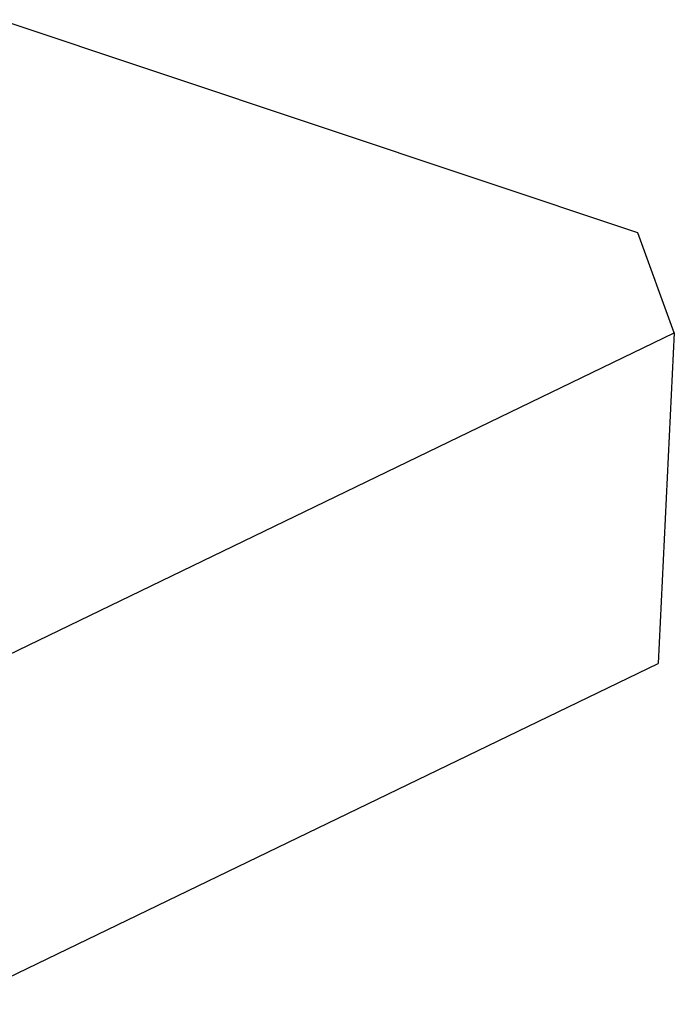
# Model space of a CAD drawing. Header units: millimetres. Extents: x -24622 to 2009, y -1603 to 2074.
# Tile 128 of 256: x -1392 to -1383, y 1082 to 1095. Entities that reach past the tile are written whole.
import ezdxf

# ---------------------------------------------------------------- set-up
doc = ezdxf.new("R2010")
doc.units = ezdxf.units.MM

msp = doc.modelspace()

# ---------------------------------------------------------------- linework, layer by layer
at = {"color": 7, "linetype": 'Continuous'}
for p, q in [((-1383.663, 1092.509), (-1392.525, 1095.468)), ((-1383.155, 1091.118), (-1383.663, 1092.509)), ((-1424.983, 1070.895), (-1383.155, 1091.118)), ((-1383.155, 1091.118), (-1383.381, 1086.522)), ((-1425.209, 1066.298), (-1383.381, 1086.522))]:
    msp.add_line(p, q, dxfattribs=at)

doc.saveas('drawing.dxf')
